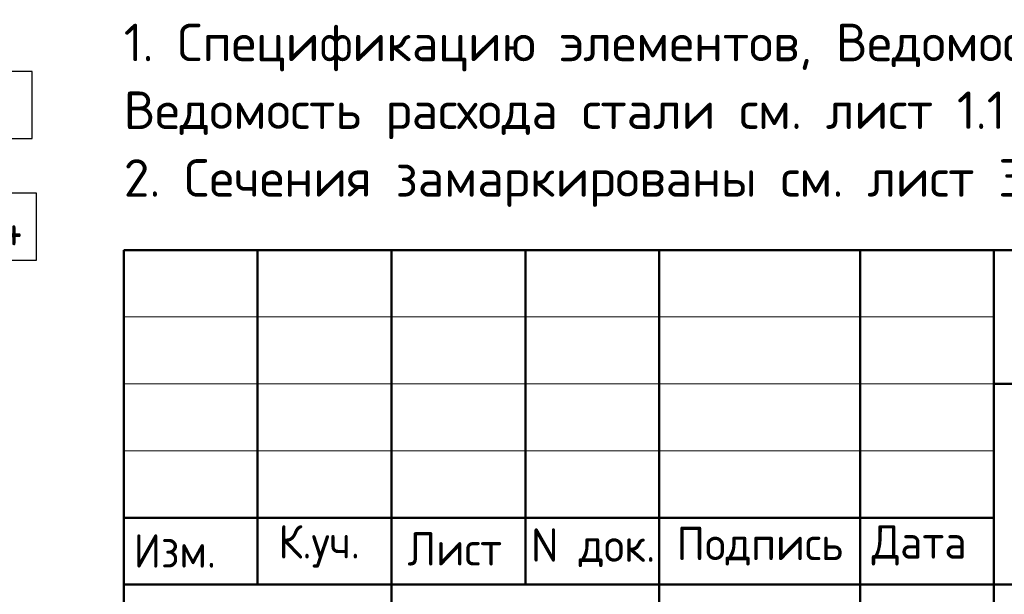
# Model space of a CAD drawing. Header units: millimetres. Extents: x 0 to 50400, y 0 to 35640.
# Tile 20 of 34: x 26667 to 35493, y 4113 to 9265. Entities that reach past the tile are written whole.
import ezdxf

# ---------------------------------------------------------------- set-up
doc = ezdxf.new("R2010")
doc.units = ezdxf.units.MM
doc.layers.add('Standard', color=7, linetype='Continuous', lineweight=25)
doc.layers.add('Тени', color=7, linetype='Continuous', lineweight=13)
doc.layers.add('Обрамление П-обр. равн.', color=7, linetype='Continuous', lineweight=25, true_color=0x5f1e0f)
doc.styles.add('ISOCPEUR', font='txt')

msp = doc.modelspace()

# ---------------------------------------------------------------- linework, layer by layer
at = {"layer": 'Standard', "color": 7, "linetype": 'Continuous', "lineweight": 50, "transparency": 33554687}
for p, q in [((27600, 600), (27600, 7200)), ((27600, 7200), (49800, 7200)), ((28800, 4200), (28800, 7200)), ((30000, 600), (30000, 7200)), ((31200, 4200), (31200, 7200)), ((32400, 600), (32400, 7200)), ((34200, 600), (34200, 7200)), ((35400, 600), (35400, 7200)), ((35400, 6000), (49800, 6000)), ((27600, 4800), (35400, 4800)), ((27600, 4800), (35400, 4800)), ((27600, 4200), (35400, 4200)), ((27600, 4200), (35400, 4200)), ((35400, 4200), (49800, 4200))]:
    msp.add_line(p, q, dxfattribs=at)
at = {"layer": 'Standard', "color": 7, "linetype": 'Continuous', "lineweight": 13, "transparency": 33554687}
for p, q in [((27600, 6600), (35400, 6600)), ((27600, 6000), (35400, 6000)), ((27600, 5400), (35400, 5400))]:
    msp.add_line(p, q, dxfattribs=at)
at = {"layer": 'Обрамление П-обр. равн.', "color": 7, "linetype": 'Continuous', "lineweight": 25, "transparency": 33554687}
msp.add_lwpolyline([(26406.1, 8199.8), (26778.1, 8199.8), (26778.1, 8799.8), (26406.1, 8799.8), (26406.1, 8199.8)], dxfattribs=at)
at = {"layer": 'Тени', "color": 7, "linetype": 'Continuous', "lineweight": 25, "transparency": 33554687}
msp.add_lwpolyline([(26410.4, 7109.7), (26818.4, 7109.7), (26818.4, 7709.7), (26410.4, 7709.7), (26410.4, 7109.7)], dxfattribs=at)

# ---------------------------------------------------------------- texts
at = {"layer": 'Standard', "color": 7, "linetype": 'Continuous', "lineweight": 13, "transparency": 33554687, "insert": (27600, 9228.8), "char_height": 336, "width": 13664.28, "attachment_point": 1, "line_spacing_factor": 1.084337}
msp.add_mtext('\\A1;{\\fISOCPEUR|i0|b0;\\H335.999994;\\W1.000000;\\C7;1. Спецификацию элементов, Ведомость деталей см. лист 10-11}\\P{\\fISOCPEUR|i0|b0;\\H335.999994;\\W1.000000;\\C7;Ведомость расхода стали см. лист 1.1}\\P{\\fISOCPEUR|i0|b0;\\H335.999994;\\W1.000000;\\C7;2. Сечения замаркированы см. лист 3}\\P', dxfattribs=at)
at = {"layer": 'Standard', "color": 7, "linetype": 'Continuous', "lineweight": 25, "transparency": 33554687, "char_height": 300, "attachment_point": 7, "style": 'ISOCPEUR'}
for s, insert, width in [('\\W0.93;Изм.', (27688.8, 4353), 903.476), ('\\W0.93;К.уч.', (28987.2, 4353), 979.214), ('\\W0.94;Лист', (30143, 4371.4), 1040.312), ('\\W0.95;N док.', (31251, 4356.8), 1281.75), ('\\W0.96;Подпись', (32555.3, 4371.4), 1613.136), ('\\W0.94;Дата', (34305.2, 4371.4), 1161.283)]:
    msp.add_mtext(s, dxfattribs=dict(at, insert=insert, width=width))
at = {"layer": 'Тени', "color": 7, "linetype": 'Continuous', "lineweight": 13, "transparency": 33554687, "insert": (26470.4, 7241.7), "char_height": 360, "width": 431.796, "attachment_point": 7, "style": 'ISOCPEUR'}
msp.add_mtext('\\W0.80;4', dxfattribs=at)

doc.saveas('drawing.dxf')
